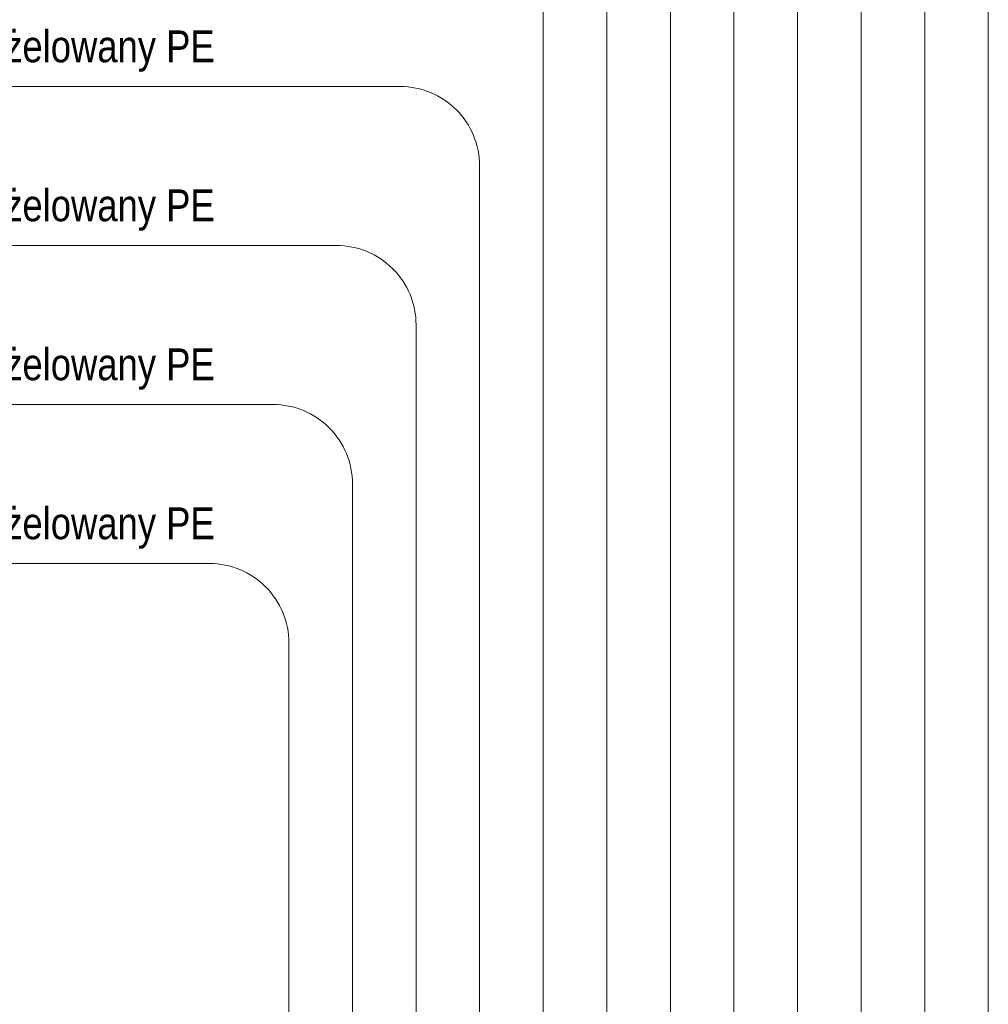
# Model space of a CAD drawing. Header units: millimetres. Extents: x 3585 to 3995, y 1397 to 1684.
# Tile 11 of 26: x 3725 to 3786, y 1491 to 1553. Entities that reach past the tile are written whole.
import ezdxf

# ---------------------------------------------------------------- set-up
doc = ezdxf.new("R2010")
doc.units = ezdxf.units.MM
doc.layers.add('EB_CCTV', color=4, linetype='Continuous', lineweight=5)
doc.layers.add('EB_LAN', color=6, linetype='Continuous', lineweight=9)
doc.styles.add('opisy okien', font='txt', dxfattribs={"height": 15})

msp = doc.modelspace()

# ---------------------------------------------------------------- linework, layer by layer
at = {"layer": 'EB_LAN', "linetype": 'Continuous'}
for p, q in [((3725.99, 1548.423), (3705.99, 1548.423)), ((3725.99, 1538.423), (3705.99, 1538.423)), ((3725.99, 1528.423), (3705.99, 1528.423)), ((3725.99, 1518.423), (3705.99, 1518.423))]:
    msp.add_line(p, q, dxfattribs=at)
for points in [[(3725.99, 1628.423), (3780.99, 1628.423, -0.414214), (3785.99, 1623.423), (3785.99, 1458.423)], [(3725.99, 1618.423), (3776.99, 1618.423, -0.414214), (3781.99, 1613.423), (3781.99, 1472.423)], [(3725.99, 1608.423), (3772.99, 1608.423, -0.414214), (3777.99, 1603.423), (3777.99, 1458.423)], [(3725.99, 1598.423), (3768.99, 1598.423, -0.414214), (3773.99, 1593.423), (3773.99, 1472.423)], [(3725.99, 1588.423), (3764.99, 1588.423, -0.414214), (3769.99, 1583.423), (3769.99, 1458.423)], [(3725.99, 1578.423), (3760.99, 1578.423, -0.414214), (3765.99, 1573.423), (3765.99, 1472.423)], [(3725.99, 1568.423), (3756.99, 1568.423, -0.414214), (3761.99, 1563.423), (3761.99, 1458.423)], [(3725.99, 1558.423), (3752.99, 1558.423, -0.414214), (3757.99, 1553.423), (3757.99, 1472.423)], [(3725.99, 1548.423), (3748.99, 1548.423, -0.414214), (3753.99, 1543.423), (3753.99, 1458.423)], [(3725.99, 1538.423), (3744.99, 1538.423, -0.414214), (3749.99, 1533.423), (3749.99, 1472.423)], [(3725.99, 1528.423), (3740.99, 1528.423, -0.414214), (3745.99, 1523.423), (3745.99, 1458.423)], [(3725.99, 1518.423), (3736.99, 1518.423, -0.414214), (3741.99, 1513.423), (3741.99, 1472.423)]]:
    msp.add_lwpolyline(points, format="xyb", dxfattribs=at)

# ---------------------------------------------------------------- texts
at = {"layer": 'EB_CCTV', "color": 0, "lineweight": 13, "char_height": 2, "width": 45.06081, "attachment_point": 5, "style": 'opisy okien'}
for insert in [(3721.173, 1550.648), (3721.173, 1540.648), (3721.173, 1530.648), (3721.173, 1520.648)]:
    msp.add_mtext('\\pxi-3,l4,t4;{\\fArial Narrow|b0|i0|c238|p39;U/FTP 6a zewn. żelowany PE}', dxfattribs=dict(at, insert=insert))

doc.saveas('drawing.dxf')
